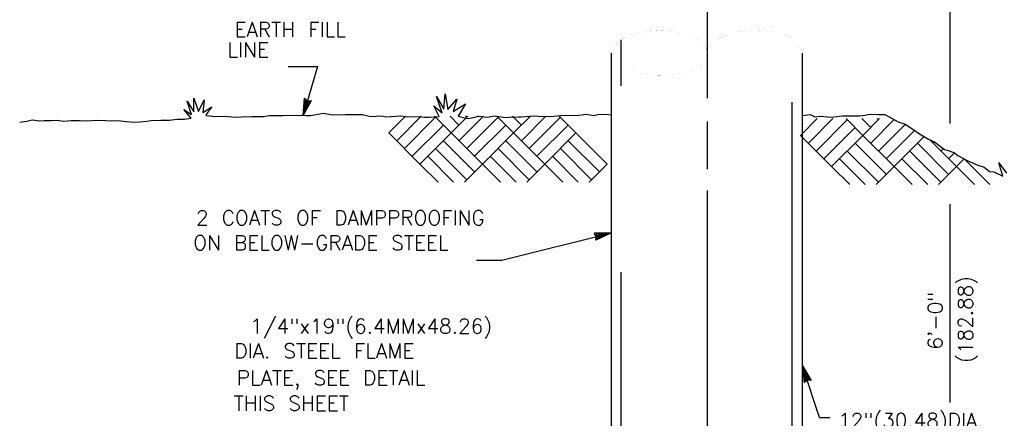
# Model space of a CAD drawing. Extents: x -17 to 2859, y -14 to 3983.
# Tile 17 of 39: x 5.88 to 14.26, y 7.62 to 11.01. Entities that reach past the tile are written whole.
import ezdxf
from ezdxf.enums import TextEntityAlignment as Align

# ---------------------------------------------------------------- set-up
doc = ezdxf.new("R2010")
doc.units = 0
doc.header["$LTSCALE"] = 25.4
doc.header["$MEASUREMENT"] = 0
doc.linetypes.add('HIDDEN2', pattern=[0.1875, 0.125, -0.0625])
doc.layers.add('PAN_TS', color=7, linetype='CONTINUOUS')
doc.styles.add('TXT_SHX', font='txt.shx')

# ---------------------------------------------------------------- blocks, each defined once
blk = doc.blocks.new('EARTH')
at = {"layer": 'PAN_TS', "color": 24, "linetype": 'CONTINUOUS'}
for p, q in [((-0.07659, -0.01191), (-0.06475, 0)), ((-0.071, -0.01741), (-0.05366, 0)), ((-0.03234, -0.01191), (-0.04425, 0)), ((-0.03234, -0.01191), (-0.0205, 0)), ((-0.03234, -0.01191), (-0.0205, 0)), ((-0.02684, -0.01741), (-0.0095, 0)), ((-0.02134, -0.00084), (-0.02216, 0)), ((0.01191, -0.01191), (0, 0)), ((0.01741, -0.00641), (0.01109, 0)), ((0.01191, -0.01191), (0.02375, 0)), ((0.01191, -0.01191), (0.02375, 0)), ((0.01741, -0.01741), (0.03475, 0)), ((0.05609, -0.01191), (0.04425, 0)), ((-0.0655, -0.023), (-0.04341, -0.00084)), ((-0.06, -0.0285), (-0.03791, -0.00641)), ((-0.02684, -0.00641), (-0.03316, 0)), ((-0.02134, -0.023), (0.00084, -0.00084)), ((-0.01584, -0.0285), (0.00634, -0.00641)), ((0.02291, -0.00084), (0.02209, 0)), ((0.02291, -0.023), (0.045, -0.00084)), ((0.02841, -0.0285), (0.05059, -0.00641)), ((-0.0545, -0.034), (-0.07659, -0.01191)), ((-0.0545, -0.034), (-0.03234, -0.01191)), ((-0.01025, -0.034), (-0.03234, -0.01191)), ((-0.01025, -0.034), (0.01191, -0.01191)), ((0.04675, -0.04675), (0.01191, -0.01191)), ((0.034, -0.034), (0.05609, -0.01191)), ((0.07816, -0.034), (0.05609, -0.01191)), ((-0.01584, -0.0395), (-0.03791, -0.01741)), ((0.02841, -0.03959), (0.00634, -0.01741)), ((0.07266, -0.03959), (0.05059, -0.01741)), ((-0.02134, -0.04509), (-0.04341, -0.023)), ((0.02291, -0.04509), (0.00084, -0.023)), ((0.06709, -0.04509), (0.045, -0.023)), ((-0.04166, -0.04675), (-0.0545, -0.034)), ((-0.03066, -0.04675), (-0.04891, -0.0285)), ((-0.023, -0.04675), (-0.01025, -0.034)), ((0.00259, -0.04675), (-0.01025, -0.034)), ((0.01359, -0.04675), (-0.00475, -0.0285)), ((0.02125, -0.04675), (0.034, -0.034)), ((0.05775, -0.04675), (0.0395, -0.0285)), ((0.06541, -0.04675), (0.07816, -0.034))]:
    blk.add_line(p, q, dxfattribs=at)
blk = doc.blocks.new('LT1')
at = {"layer": 'PAN_TS', "color": 24, "linetype": 'CONTINUOUS'}
for p, q in [((0, 0), (-0.0015, -0.000325)), ((-0.0015, -0.000325), (-0.00135, 0)), ((0, 0), (-0.001488, 0.000325)), ((-0.00135, 0), (-0.001488, 0.000325)), ((-0.000387, -0.000013), (-0.001362, 0.000212)), ((-0.001275, 0), (-0.001362, 0.000212)), ((-0.001362, -0.000212), (-0.001275, 0)), ((-0.000763, 0), (-0.001225, 0.0001)), ((-0.001187, 0), (-0.001225, 0.0001)), ((-0.000763, 0), (-0.001225, -0.0001)), ((-0.001225, -0.0001), (-0.001187, 0)), ((-0.000387, -0.000013), (-0.001362, -0.000212))]:
    blk.add_line(p, q, dxfattribs=at)

msp = doc.modelspace()

# ---------------------------------------------------------------- linework, layer by layer
at = {"layer": 'PAN_TS', "color": 7, "linetype": 'CONTINUOUS'}
for p, q in [((11.7342, 10.3447), (11.7342, 12.6467)), ((13.8001, 10.1303), (13.8001, 11.8487)), ((10.9182, 5.6887), (10.9182, 10.7287)), ((12.5442, 2.3767), (12.5442, 10.7287)), ((8.1682, 10.6147), (8.4182, 10.6147)), ((8.4182, 10.6147), (8.2962, 10.1977)), ((11.7342, 9.7417), (11.7342, 10.1457)), ((12.5262, 10.0287), (12.6682, 10.1717)), ((12.5932, 9.9627), (12.8012, 10.1717)), ((12.6592, 9.8957), (12.9242, 10.1617)), ((13.0572, 10.0287), (12.9142, 10.1717)), ((13.1232, 10.0947), (13.0472, 10.1717)), ((13.0572, 10.0287), (13.1992, 10.1717)), ((13.0572, 10.0287), (13.1992, 10.1717)), ((13.1232, 9.9627), (13.3232, 10.1637)), ((13.1892, 10.1617), (13.1792, 10.1717)), ((12.7252, 9.8297), (12.9902, 10.0947)), ((13.1892, 9.8957), (13.4182, 10.1247)), ((13.2552, 9.8297), (13.4962, 10.0707)), ((12.7912, 9.7637), (12.5262, 10.0287)), ((12.7912, 9.7637), (13.0572, 10.0287)), ((13.3222, 9.7637), (13.0572, 10.0287)), ((13.3222, 9.7637), (13.5752, 10.0167)), ((14.0062, 9.6107), (13.6272, 9.9897)), ((13.6542, 9.9627), (13.6642, 9.9737)), ((13.1892, 9.6307), (12.9242, 9.8957)), ((13.2552, 9.6977), (12.9902, 9.9627)), ((13.7202, 9.6307), (13.4552, 9.8957)), ((13.7862, 9.6967), (13.5212, 9.9627)), ((13.7202, 9.8957), (13.7422, 9.9177)), ((13.0772, 9.6107), (12.8582, 9.8297)), ((13.6082, 9.6107), (13.3882, 9.8297)), ((13.7862, 9.8297), (13.8392, 9.8817)), ((13.8532, 9.7637), (13.9182, 9.8287)), ((14.1382, 9.6107), (13.9192, 9.8297)), ((12.9452, 9.6107), (12.7912, 9.7637)), ((13.1692, 9.6107), (13.3222, 9.7637)), ((13.4762, 9.6107), (13.3222, 9.7637)), ((13.7002, 9.6107), (13.8532, 9.7637)), ((11.7342, 5.0767), (11.7342, 9.5587)), ((13.8001, 7.7555), (13.8001, 9.4424)), ((9.9846, 8.968), (10.9182, 9.1997)), ((9.7712, 8.968), (9.9846, 8.968)), ((12.6872, 7.6287), (12.5522, 8.0397)), ((12.6872, 7.6287), (12.7762, 7.6287))]:
    msp.add_line(p, q, dxfattribs=at)
at = {"layer": 'PAN_TS', "color": 7, "linetype": 'HIDDEN2'}
for p, q in [((11.0012, 5.6887), (11.0012, 10.8407)), ((12.4542, 2.3737), (12.4542, 10.8437))]:
    msp.add_line(p, q, dxfattribs=at)
at = {"layer": 'PAN_TS', "color": 7, "linetype": 'CONTINUOUS', "const_width": 0.00025}
msp.add_lwpolyline([(11.7342, 10.7287, 0.101119), (11.7263, 10.7659, 0.080944), (11.7031, 10.8016, 0.058867), (11.6654, 10.8345, 0.043275), (11.6147, 10.8633, 0.033591), (11.5528, 10.887, 0.027824), (11.4823, 10.9046, 0.024589), (11.4058, 10.9154, 0.023132), (11.3262, 10.919, 0.023132), (11.2466, 10.9154, 0.024589), (11.17, 10.9046, 0.027824), (11.0995, 10.887, 0.033591), (11.0377, 10.8633, 0.043275), (10.9869, 10.8345, 0.058867), (10.9492, 10.8016, 0.080944), (10.926, 10.7659, 0.101119), (10.9182, 10.7287, 0.101119), (10.926, 10.6916, 0.080944), (10.9492, 10.6559, 0.058867), (10.9869, 10.623, 0.043275), (11.0377, 10.5942, 0.033591), (11.0995, 10.5705, 0.027824), (11.17, 10.5529, 0.024589), (11.2466, 10.5421, 0.023132), (11.3262, 10.5384, 0.023132), (11.4058, 10.5421, 0.024589), (11.4823, 10.5529, 0.027824), (11.5528, 10.5705, 0.033591), (11.6147, 10.5942, 0.043275), (11.6654, 10.623, 0.058867), (11.7031, 10.6559, 0.080944), (11.7263, 10.6916, 0.101119)], format="xyb", close=True, dxfattribs=at)
msp.add_lwpolyline([(11.7342, 10.7287, -0.098915), (11.742, 10.7665, -0.080097), (11.765, 10.8028, -0.059017), (11.8024, 10.8363, -0.043795), (11.8528, 10.8656, -0.034197), (11.9142, 10.8897, -0.028426), (11.9842, 10.9076, -0.02517), (12.0602, 10.9186, -0.023701), (12.1392, 10.9223, -0.023701), (12.2182, 10.9186, -0.02517), (12.2942, 10.9076, -0.028426), (12.3642, 10.8897, -0.034197), (12.4256, 10.8656, -0.043795), (12.4759, 10.8363, -0.059017), (12.5133, 10.8028, -0.080097), (12.5364, 10.7665, -0.098915), (12.5442, 10.7287, -0.098915)], format="xyb", dxfattribs=at)
at = {"layer": 'PAN_TS', "color": 7, "linetype": 'CONTINUOUS'}
for points in [[(5.8842, 10.1407), (5.9442, 10.1507), (5.9892, 10.1607), (6.0552, 10.1517), (6.0912, 10.1547), (6.1522, 10.1567), (6.2032, 10.1597), (6.2602, 10.1507), (6.3232, 10.1547), (6.3942, 10.1557), (6.4572, 10.1517), (6.5012, 10.1567), (6.5502, 10.1587), (6.6172, 10.1547), (6.6612, 10.1527), (6.7202, 10.1567), (6.7922, 10.1457), (6.8542, 10.1407), (6.9062, 10.1427), (6.9652, 10.1507), (7.0012, 10.1557), (7.0842, 10.1577), (7.1562, 10.1597), (7.2232, 10.1657), (7.2872, 10.1677), (7.3392, 10.1747), (7.3422, 10.1757), (7.2792, 10.2477), (7.3452, 10.2057), (7.3092, 10.3197), (7.3642, 10.2287), (7.3662, 10.3457), (7.4042, 10.2327), (7.4532, 10.3317), (7.4432, 10.2247), (7.5182, 10.2727), (7.4662, 10.2047), (7.4712, 10.1967), (7.5492, 10.1897), (7.6262, 10.1917), (7.7202, 10.1827), (7.7712, 10.1857), (7.8582, 10.1907), (7.9622, 10.1907), (8.0062, 10.1987), (8.0452, 10.1977), (8.1222, 10.1967), (8.1962, 10.1997), (8.3222, 10.1977), (8.3582, 10.1977), (8.4682, 10.2187), (8.5412, 10.2037), (8.6542, 10.2067), (8.7032, 10.2077), (8.7962, 10.2057), (8.8692, 10.1887), (8.9642, 10.1947), (8.9992, 10.1857), (9.1262, 10.1947), (9.1822, 10.1857), (9.2812, 10.1887), (9.3282, 10.1847), (9.3702, 10.1847), (9.4182, 10.1867), (9.4512, 10.1907), (9.4072, 10.2797), (9.4772, 10.2197), (9.4292, 10.3597), (9.4912, 10.2527), (9.5042, 10.3817), (9.5272, 10.2487), (9.6022, 10.3357), (9.5722, 10.2327), (9.6752, 10.2977), (9.6132, 10.1927), (9.6942, 10.1717), (9.7432, 10.1817), (9.7882, 10.1917), (9.8612, 10.1847), (9.9272, 10.1947), (10.0142, 10.1807), (10.0472, 10.1847), (10.1312, 10.1857), (10.1502, 10.1857), (10.2592, 10.1957), (10.2962, 10.1917), (10.4002, 10.1907), (10.4832, 10.1977), (10.5682, 10.1997), (10.6172, 10.1987), (10.7052, 10.2107), (10.7642, 10.1987), (10.8032, 10.2057), (10.8632, 10.2097), (10.9182, 10.2037)], [(12.5442, 10.1967), (12.6072, 10.2077), (12.6482, 10.1877), (12.6952, 10.1937), (12.7832, 10.1827), (12.8842, 10.1957), (12.9572, 10.1947), (13.0292, 10.1947), (13.0732, 10.1997), (13.1132, 10.2097), (13.1912, 10.2067), (13.2382, 10.2077), (13.2392, 10.2097), (13.3062, 10.1727), (13.3572, 10.1427), (13.4172, 10.1237), (13.4812, 10.0807), (13.5392, 10.0407), (13.6162, 9.9957), (13.6662, 9.9727), (13.7502, 9.9097), (13.7912, 9.8977), (13.8372, 9.8807), (13.8632, 9.8567), (13.9492, 9.8117), (14.0352, 9.7757), (14.0872, 9.7577), (14.1332, 9.7227), (14.1712, 9.7187), (14.2462, 9.6807), (14.2132, 9.7947), (14.2792, 9.7077)]]:
    msp.add_lwpolyline(points, dxfattribs=at)

# ---------------------------------------------------------------- block references
at = {"layer": 'PAN_TS', "linetype": 'CONTINUOUS'}
for p, xscale, yscale, zscale, rotation in [((8.2962, 10.1977), 96.00031888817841, 96.00031888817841, 96.00031888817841, 253.6924429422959), ((10.9182, 9.1997), 96.00022859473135, 96.00022859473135, 96.00022859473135, 13.50684755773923), ((12.5442, 8.0687), 96.00004282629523, 96.00004282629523, 96.00004282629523, 107.9832216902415)]:
    msp.add_blockref('LT1', p, dxfattribs=dict(at, xscale=xscale, yscale=yscale, zscale=zscale, rotation=rotation))
at = {"layer": 'PAN_TS', "linetype": 'CONTINUOUS', "xscale": 12.0002235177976, "yscale": 12.0002235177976, "zscale": 12.0002235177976}
msp.add_blockref('EARTH', (9.9432, 10.1927), dxfattribs=at)

# ---------------------------------------------------------------- texts
at = {"layer": 'PAN_TS', "color": 7, "linetype": 'CONTINUOUS', "style": 'TXT_SHX'}
for s, p in [('EARTH FILL', (8.1859, 10.8667)), ('LINE', (7.8277, 10.6957)), ('2 COATS OF DAMPPROOFING', (8.612, 9.2647)), ('ON BELOW-GRADE STEEL', (8.4463, 9.053)), (' 1/4"x19"(6.4MMx48.26)', (8.8177, 8.3427)), ('DIA. STEEL FLAME', (8.4759, 8.1317)), ('PLATE, SEE DETAIL', (8.5332, 7.9037)), ('THIS SHEET', (8.1941, 7.6857))]:
    msp.add_text(s, height=0.125, dxfattribs=at).set_placement(p, align=Align.CENTER)
for s, p in [('(182.88)', (13.991, 8.4627)), ('6\'-0"', (13.735, 8.4521))]:
    msp.add_text(s, height=0.125, rotation=90, dxfattribs=at).set_placement(p, align=Align.CENTER)
msp.add_text('12"(30.48)DIA.', height=0.125, dxfattribs=at).set_placement((12.8462, 7.5407))

doc.saveas('drawing.dxf')
